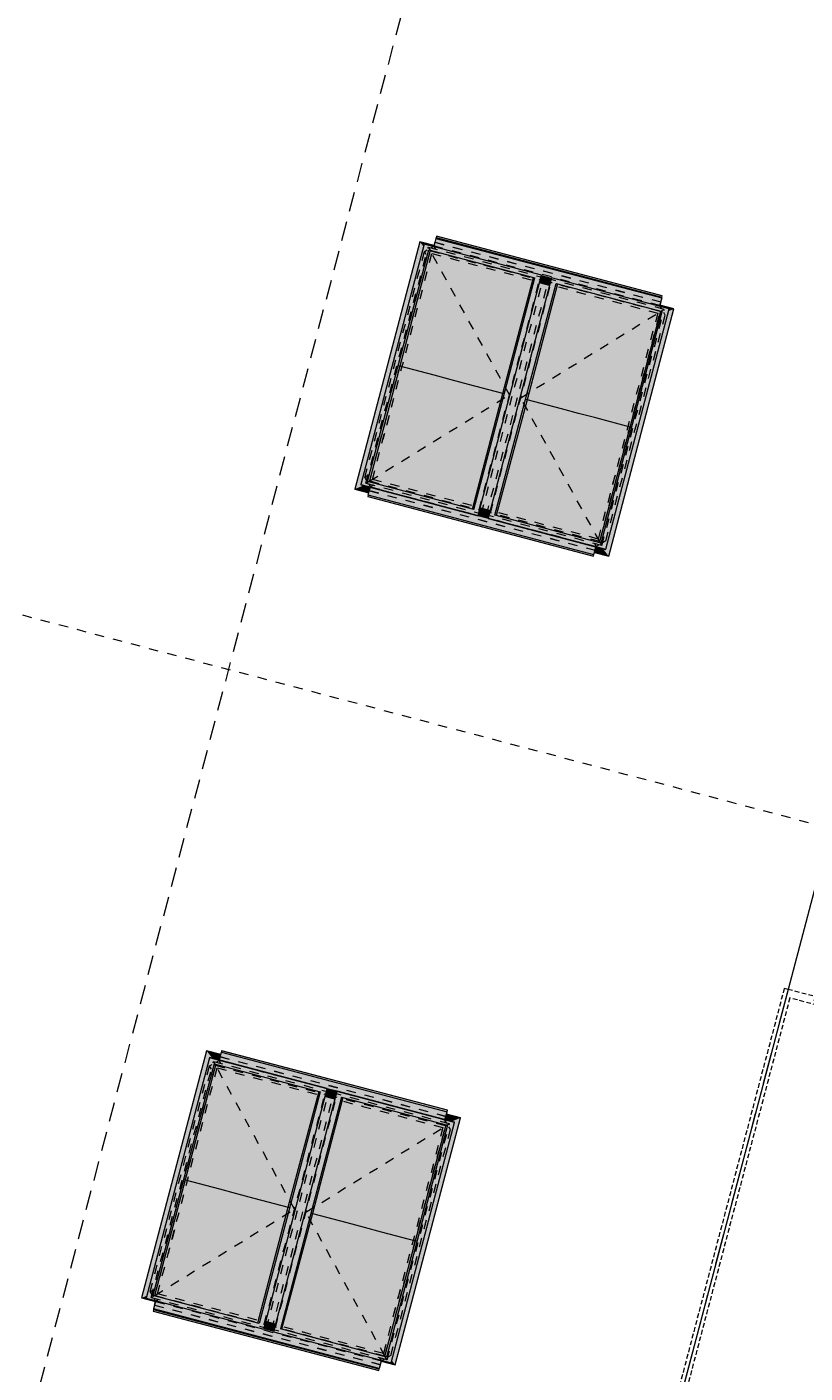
# Model space of a CAD drawing. Header units: millimetres. Extents: x -176817 to 18864955, y -12996033 to 201123.
# Tile 87 of 256: x 85692 to 95689, y 39686 to 56973. Entities that reach past the tile are written whole.
import ezdxf
from ezdxf.enums import TextEntityAlignment as Align

# ---------------------------------------------------------------- set-up
doc = ezdxf.new("R2010")
doc.units = ezdxf.units.MM
doc.header["$MEASUREMENT"] = 0
for name, pattern in [('HIDDEN3', [800, 400, -400]), ('Przerywana', [240, 120, -120]), ('Przerywana długa', [390, 250, -140]), ('Przerywana gęsta', [90, 60, -30])]:
    doc.linetypes.add(name, pattern=pattern)
for name, color, linetype in [('213-A Wymiarowanie wewnętrzne', 7, 'Continuous'), ('232-A Klapy oddymiające', 7, 'Continuous'), ('232-A Klapy oddymiające podkład', 7, 'Continuous'), ('321-Wyposażenie PPOŻ', 7, 'Continuous'), ('410-K Osie', 7, 'Continuous'), ('840-G Znaczniki przekroje', 7, 'Continuous'), ('842-G Opisy PW PZT', 7, 'Continuous')]:
    doc.layers.add(name, color=color, linetype=linetype)
doc.styles.add('STYL_AUTOMATYCZNY_4', font='arial.ttf')
doc.styles.add('STYL_AUTOMATYCZNY_8', font='ARIALN.TTF')
doc.linetypes.add('Zygzak', pattern='A,0,[4,TKI_PWY_A_AR_PAB_RZ_KN02_03_04_ Poziom +1 - fragment A1.Shx,S=1.119929,R=0,X=0,Y=-0.035278],-141.111112,0', length=141.111112)
doc.dimstyles.new('STYL_AUTOMATYCZNY__3', dxfattribs={"dimtxt": 64.999998, "dimasz": 47.5, "dimexe": 0.18, "dimexo": 0.0625, "dimgap": 0, "dimtad": 1, "dimdec": 1, "dimlfac": 0.1, "dimzin": 0, "dimdsep": 46, "dimtxsty": 'STYL_AUTOMATYCZNY_4', "dimblk": 'ARROWHEAD_11', "dimblk1": 'ARROWHEAD_11', "dimblk2": 'ARROWHEAD_11', "dimcen": 0.09, "dimclrd": 30, "dimclre": 30, "dimclrt": 30, "dimazin": 0, "dimtfac": 1, "dimtdec": 4, "dimtmove": 0, "dimatfit": 3, "dimfxl": 0, "dimtolj": 1, "dimtzin": 0, "dimarcsym": 0})

# ---------------------------------------------------------------- blocks, each defined once
blk = doc.blocks.new('Klapa mcr_PROLIGHT_DVP[252]_2', base_point=(89213, 41807))
at = {"layer": '232-A Klapy oddymiające', "linetype": 'Continuous', "lineweight": 0, "true_color": 0xffffff}
for points in [[(88075, 43728), (88000, 43824), (87163, 40650), (87481, 41622), (87599, 42069), (88040, 43737)], [(88000, 43824), (88179, 43768), (88182, 43776)], [(88163, 43705), (88179, 43768), (88000, 43824), (88075, 43728)], [(88000, 43824), (88182, 43776), (88182, 43776), (88000, 43824)], [(88039, 43734), (89548, 43336), (88040, 43737)], [(89548, 43336), (89549, 43339), (88040, 43737)], [(90871, 43100), (88190, 43807), (88163, 43705), (88505, 43615)], [(88190, 43807), (91094, 43060), (88194, 43825)], [(88190, 43807), (91089, 43042), (91094, 43060)], [(88194, 43825), (91094, 43061), (88195, 43826)], [(91094, 43060), (91094, 43061), (88194, 43825)], [(87224, 40648), (88096, 43659), (88039, 43734)], [(87311, 40684), (88096, 43659), (87224, 40648)], [(87725, 42167), (88117, 43654), (88115, 43655), (87985, 43238), (87704, 42172)], [(87725, 42167), (88165, 42050), (88128, 43651), (88117, 43654)], [(87985, 43238), (88115, 43655), (88096, 43659)], [(88096, 43659), (89461, 43299), (88039, 43734)], [(89461, 43299), (89548, 43336), (88039, 43734)], [(88165, 42050), (88776, 43480), (88128, 43651)], [(89676, 43306), (91062, 42940), (91089, 43042), (90871, 43100), (88505, 43615), (89549, 43339), (89549, 43338), (89676, 43305)], [(88781, 43479), (88776, 43480), (88165, 42050), (88386, 41991)], [(88386, 41991), (88607, 41933), (88786, 43478), (88781, 43479)], [(88607, 41933), (89048, 41817), (88797, 43475), (88786, 43478)], [(89048, 41817), (89445, 43304), (88797, 43475)], [(89548, 43336), (88676, 40324), (88734, 40250)], [(89548, 43336), (89461, 43299), (88676, 40324), (88786, 40704)], [(89733, 43228), (89675, 43302), (88861, 40216)], [(88948, 40253), (89733, 43228), (88861, 40216)], [(88972, 41153), (89440, 42410), (89651, 43210), (89524, 43244)], [(89461, 43299), (89445, 43304), (89048, 41817), (89190, 42274)], [(89361, 41735), (89749, 43223), (89748, 43224), (89640, 42874), (89340, 41740)], [(89802, 41618), (89760, 43221), (89749, 43223), (89361, 41735)], [(89651, 43212), (89651, 43212), (89524, 43246), (89524, 43246)], [(89651, 43212), (89524, 43246), (89524, 43244), (89651, 43210)], [(89651, 43212), (89524, 43246), (89524, 43246), (89651, 43212)], [(89651, 43212), (89524, 43246), (89524, 43246), (89651, 43212)], [(89651, 43212), (89652, 43213), (89525, 43246), (89524, 43246)], [(89652, 43213), (89655, 43226), (89578, 43247), (89528, 43260), (89525, 43246)], [(89655, 43227), (89664, 43259), (89536, 43290), (89528, 43260)], [(89672, 43289), (89545, 43322), (89536, 43290), (89664, 43259)], [(89672, 43291), (89675, 43304), (89548, 43337), (89545, 43326), (89555, 43321)], [(89555, 43321), (89545, 43326), (89545, 43324)], [(89672, 43290), (89672, 43291), (89545, 43324), (89545, 43323)], [(89672, 43289), (89672, 43290), (89545, 43323), (89545, 43322)], [(89548, 43337), (89675, 43304), (89676, 43305), (89549, 43338)], [(89655, 43226), (89655, 43227), (89578, 43247)], [(89748, 43224), (89737, 43227), (89733, 43228), (89640, 42874)], [(89675, 43302), (91184, 42904), (89676, 43306)], [(89733, 43228), (91097, 42868), (89675, 43302)], [(91184, 42904), (89675, 43302), (91097, 42868)], [(91184, 42904), (91185, 42907), (89676, 43306)], [(89802, 41618), (90408, 43050), (89760, 43221)], [(90023, 41560), (90413, 43048), (90408, 43050), (89802, 41618)], [(90023, 41560), (90243, 41501), (90418, 43047), (90413, 43048)], [(90243, 41501), (90684, 41386), (90429, 43044), (90418, 43047)], [(90370, 39818), (91184, 42904), (90312, 39892)], [(90312, 39892), (91184, 42904), (91097, 42868)], [(90378, 39849), (90425, 39790), (91262, 42963), (90944, 41992), (90752, 41265)], [(90684, 41386), (91077, 42873), (90429, 43044)], [(90827, 41842), (91097, 42868), (91077, 42873), (90684, 41386)], [(91262, 42963), (91150, 42917), (91185, 42907), (90944, 41992)], [(91150, 42917), (91262, 42963), (91081, 43011), (91062, 42940)], [(91262, 42964), (91081, 43011), (91081, 43011), (91262, 42963)], [(88887, 40316), (89440, 42410), (88972, 41153), (88760, 40349)], [(89068, 41812), (89190, 42274), (89048, 41817)], [(87311, 40684), (87332, 40679), (87725, 42167), (87583, 41714)], [(87980, 40508), (87725, 42167), (87332, 40679), (87362, 40671)], [(87725, 42167), (87704, 42172), (87583, 41714)], [(87980, 40508), (87991, 40505), (88165, 42050), (87725, 42167)], [(87996, 40504), (88386, 41991), (88165, 42050), (87991, 40505)], [(88001, 40502), (88607, 41933), (88386, 41991), (87996, 40504)], [(88649, 40331), (88607, 41933), (88001, 40502)], [(88660, 40329), (89048, 41817), (88607, 41933), (88649, 40331)], [(90705, 41380), (90827, 41842), (90684, 41386)], [(88769, 40678), (89068, 41812), (89048, 41817), (88660, 40329), (88661, 40328)], [(89361, 41735), (89219, 41278), (88948, 40253), (88964, 40248)], [(88983, 40243), (89612, 40077), (89361, 41735), (88964, 40248)], [(89361, 41735), (89340, 41740), (89219, 41278)], [(89623, 40075), (89802, 41618), (89361, 41735), (89612, 40077)], [(87339, 41083), (87481, 41622), (87163, 40650), (87233, 40679)], [(90023, 41560), (89802, 41618), (89623, 40075), (89628, 40073)], [(89633, 40072), (90243, 41501), (90023, 41560), (89628, 40073)], [(90281, 39901), (90243, 41501), (89633, 40072)], [(90292, 39898), (90684, 41386), (90243, 41501), (90281, 39901)], [(90425, 40318), (90705, 41380), (90684, 41386), (90292, 39898), (90293, 39898)], [(87344, 40603), (87348, 40616), (87224, 40648), (87233, 40679), (87163, 40650)], [(87224, 40648), (88734, 40250), (87311, 40684)], [(87311, 40684), (88734, 40250), (88676, 40324)], [(88676, 40324), (87311, 40684), (87311, 40684)], [(88676, 40324), (88660, 40329), (88649, 40331), (87991, 40505), (87980, 40508), (87323, 40681), (87362, 40671), (88676, 40324)], [(88769, 40678), (88661, 40328), (88676, 40324)], [(87312, 40482), (90212, 39717), (87317, 40500)], [(87317, 40500), (90216, 39734), (87319, 40509)], [(90216, 39734), (87317, 40500), (90212, 39717)], [(87319, 40509), (90219, 39744), (87811, 40494), (87348, 40616)], [(90216, 39734), (90219, 39744), (87319, 40509)], [(90247, 39851), (88861, 40216), (88862, 40223), (88735, 40256), (88734, 40250), (87811, 40494), (90219, 39744)], [(88866, 40235), (88874, 40265), (88747, 40301), (88739, 40268)], [(88874, 40265), (88882, 40297), (88755, 40331), (88747, 40301)], [(88882, 40297), (88886, 40310), (88759, 40344), (88755, 40331), (88839, 40308)], [(88882, 40297), (88882, 40297), (88755, 40331), (88755, 40331)], [(88882, 40297), (88755, 40331), (88755, 40331), (88882, 40297)], [(88839, 40308), (88755, 40331), (88755, 40331)], [(88886, 40312), (88887, 40316), (88760, 40349), (88759, 40346)], [(88886, 40312), (88759, 40346), (88759, 40344), (88886, 40310)], [(88759, 40344), (88886, 40310), (88886, 40310), (88759, 40344)], [(90312, 39893), (90425, 40318), (90293, 39898)], [(88862, 40223), (88863, 40224), (88736, 40257), (88735, 40256)], [(88863, 40224), (88866, 40235), (88739, 40268), (88736, 40257)], [(88861, 40216), (90370, 39818), (88948, 40253)], [(90370, 39818), (90312, 39892), (88948, 40253)], [(90301, 39896), (90262, 39906), (88948, 40253), (88948, 40253)], [(90312, 39893), (90292, 39898), (90281, 39901), (89623, 40075), (89612, 40077), (88952, 40252), (90312, 39892)], [(90244, 39837), (90425, 39790), (90246, 39845)], [(90425, 39790), (90378, 39849), (90370, 39818), (90247, 39851), (90246, 39845)]]:
    blk.add_hatch(color=7, dxfattribs=at).paths.add_polyline_path(points)
at = {"layer": '232-A Klapy oddymiające', "color": 7, "linetype": 'Continuous', "lineweight": 0}
for p, q in [((88000, 43824), (87163, 40650)), ((88000, 43824), (88182, 43776)), ((88000, 43824), (88000, 43824)), ((88182, 43776), (88000, 43824)), ((88040, 43737), (88039, 43734)), ((89549, 43339), (88040, 43737)), ((88163, 43705), (88190, 43807)), ((88194, 43825), (88190, 43807)), ((88190, 43807), (91089, 43042)), ((88195, 43826), (88194, 43825)), ((91094, 43060), (88194, 43825)), ((91094, 43061), (88195, 43826)), ((88039, 43734), (87224, 40648)), ((88096, 43659), (87311, 40684)), ((88117, 43654), (87725, 42167)), ((89548, 43336), (88039, 43734)), ((88096, 43659), (89461, 43299)), ((89461, 43299), (88676, 40324)), ((88734, 40250), (89548, 43336)), ((89675, 43302), (88861, 40216)), ((89733, 43228), (88948, 40253)), ((89048, 41817), (89445, 43304)), ((89749, 43223), (89361, 41735)), ((89524, 43246), (89651, 43212)), ((89651, 43212), (89524, 43246)), ((89524, 43244), (89651, 43210)), ((89525, 43246), (89652, 43213)), ((89528, 43260), (89655, 43227)), ((89672, 43289), (89545, 43322)), ((89548, 43336), (89549, 43339)), ((89675, 43304), (89548, 43337)), ((89676, 43306), (89675, 43302)), ((91184, 42904), (89675, 43302)), ((91185, 42907), (89676, 43306)), ((89733, 43228), (91097, 42868)), ((91089, 43042), (91094, 43060)), ((91094, 43060), (91094, 43061)), ((90370, 39818), (91184, 42904)), ((90425, 39790), (91262, 42963)), ((90684, 41386), (91077, 42873)), ((91062, 42940), (91089, 43042)), ((91081, 43011), (91262, 42963)), ((91262, 42964), (91081, 43011)), ((91184, 42904), (91185, 42907)), ((91262, 42963), (91262, 42964)), ((91097, 42868), (90312, 39892)), ((87725, 42167), (87332, 40679)), ((87704, 42172), (87725, 42167)), ((87725, 42167), (88165, 42050)), ((88165, 42050), (88386, 41991)), ((88386, 41991), (88607, 41933)), ((88607, 41933), (89048, 41817)), ((88660, 40329), (89048, 41817)), ((89361, 41735), (88964, 40248)), ((89048, 41817), (89068, 41812)), ((89340, 41740), (89361, 41735)), ((89361, 41735), (89802, 41618)), ((89802, 41618), (90023, 41560)), ((90023, 41560), (90243, 41501)), ((90243, 41501), (90684, 41386)), ((90292, 39898), (90684, 41386)), ((90684, 41386), (90705, 41380)), ((87163, 40650), (87344, 40603)), ((87224, 40648), (88734, 40250)), ((87980, 40508), (87311, 40684)), ((88676, 40324), (87311, 40684)), ((87317, 40500), (87312, 40482)), ((87312, 40482), (90212, 39717)), ((87319, 40509), (87317, 40500)), ((90216, 39734), (87317, 40500)), ((87348, 40616), (87319, 40509)), ((90219, 39744), (87319, 40509)), ((88676, 40324), (88660, 40329)), ((88755, 40331), (88882, 40297)), ((88886, 40312), (88759, 40346)), ((88759, 40344), (88886, 40310)), ((88760, 40349), (88887, 40316)), ((88736, 40257), (88863, 40224)), ((88739, 40268), (88866, 40235)), ((88861, 40216), (90370, 39818)), ((89612, 40077), (88948, 40253)), ((90312, 39892), (88948, 40253)), ((90247, 39851), (90219, 39744)), ((90244, 39837), (90425, 39790)), ((90312, 39893), (90292, 39898)), ((90212, 39717), (90216, 39734)), ((90216, 39734), (90219, 39744))]:
    blk.add_line(p, q, dxfattribs=at)
blk = doc.blocks.new('Klapa mcr_PROLIGHT_DVP[259]_2', base_point=(91954, 52194))
at = {"layer": '232-A Klapy oddymiające', "linetype": 'Continuous', "lineweight": 0, "true_color": 0xffffff}
for points in [[(90950, 54267), (93854, 53520), (90954, 54285)], [(90788, 54152), (90741, 54212), (89904, 51038), (90222, 52010), (90421, 52762)], [(89982, 51098), (90854, 54109), (90796, 54183)], [(90920, 54156), (90923, 54164), (90741, 54212)], [(90920, 54156), (90741, 54212), (90788, 54152), (90796, 54183), (90919, 54151)], [(90854, 54109), (92218, 53749), (90796, 54183)], [(92218, 53749), (92305, 53785), (90796, 54183)], [(93847, 53492), (90947, 54257), (90919, 54151), (91382, 54028)], [(90947, 54257), (93849, 53502), (90950, 54267)], [(93847, 53492), (93849, 53502), (90947, 54257)], [(90950, 54267), (93849, 53502), (93854, 53520)], [(90069, 51134), (90854, 54109), (89982, 51098)], [(90482, 52616), (90874, 54103), (90873, 54104), (90742, 53687), (90461, 52621)], [(90482, 52616), (90923, 52500), (90885, 54100), (90874, 54103)], [(90742, 53687), (90873, 54104), (90854, 54109)], [(91554, 53924), (92218, 53749), (90854, 54109), (90854, 54109), (90874, 54103), (90885, 54100), (91543, 53927)], [(92218, 53749), (92218, 53749), (90865, 54106), (90904, 54095)], [(90923, 52500), (91533, 53929), (90885, 54100)], [(92432, 53751), (93819, 53385), (93847, 53492), (91382, 54028), (92305, 53785), (92304, 53779), (92431, 53745)], [(91144, 52442), (91538, 53928), (91533, 53929), (90923, 52500)], [(91144, 52442), (91364, 52383), (91543, 53927), (91538, 53928)], [(91364, 52383), (91805, 52266), (91554, 53924), (91543, 53927)], [(91491, 50699), (92305, 53785), (91433, 50774)], [(92305, 53785), (92218, 53749), (91433, 50774)], [(92202, 53753), (92184, 53758), (91554, 53924), (91805, 52266)], [(92420, 53703), (92427, 53733), (92300, 53766), (92292, 53734)], [(92300, 53766), (92427, 53733), (92430, 53744), (92303, 53778)], [(92430, 53744), (92431, 53745), (92304, 53779), (92303, 53778)], [(92490, 53677), (92432, 53751), (91618, 50666)], [(91705, 50702), (92490, 53677), (91618, 50666)], [(92194, 52848), (92406, 53652), (92279, 53686), (91727, 51591)], [(91948, 52723), (92218, 53749), (92202, 53753), (91805, 52266)], [(92118, 52184), (92507, 53673), (92505, 53673), (92397, 53323), (92098, 52189)], [(92559, 52068), (92517, 53670), (92507, 53673), (92118, 52184)], [(92406, 53652), (92407, 53655), (92280, 53689), (92279, 53686)], [(92407, 53655), (92407, 53657), (92281, 53691), (92280, 53689)], [(92281, 53691), (92408, 53657), (92411, 53670), (92327, 53693), (92284, 53704)], [(92407, 53657), (92408, 53657), (92281, 53691), (92281, 53691)], [(92284, 53704), (92411, 53671), (92420, 53703), (92292, 53734)], [(92284, 53704), (92411, 53671), (92411, 53671), (92284, 53704)], [(92411, 53671), (92411, 53671), (92284, 53704), (92284, 53704)], [(92327, 53693), (92411, 53670), (92411, 53671)], [(92505, 53673), (92490, 53677), (92397, 53323)], [(92490, 53677), (93855, 53317), (92432, 53751)], [(93942, 53353), (92432, 53751), (93855, 53317)], [(93855, 53317), (92490, 53677), (93855, 53317)], [(93186, 53493), (93843, 53320), (93804, 53330), (92490, 53677), (92490, 53677), (92507, 53673), (92517, 53670), (93176, 53496)], [(93165, 53499), (92517, 53670), (92559, 52068)], [(92780, 52010), (93170, 53497), (93165, 53499), (92559, 52068)], [(93001, 51952), (93176, 53496), (93170, 53497), (92780, 52010)], [(93001, 51952), (93442, 51835), (93186, 53493), (93176, 53496)], [(93186, 53493), (93442, 51835), (93834, 53322), (93804, 53330)], [(93128, 50267), (93942, 53353), (93070, 50342)], [(93942, 53353), (93855, 53317), (93070, 50342)], [(93091, 50273), (93166, 50177), (94003, 53351), (93685, 52379), (93567, 51932), (93127, 50264)], [(93442, 51835), (93584, 52291), (93855, 53317), (93834, 53322)], [(94003, 53351), (93934, 53322), (93718, 52503), (93685, 52379)], [(94003, 53351), (93822, 53399), (93819, 53385), (93942, 53353), (93934, 53322)], [(92194, 52848), (91727, 51591), (91515, 50791), (91642, 50757)], [(90069, 51134), (90089, 51128), (90482, 52616), (90340, 52163)], [(90737, 50957), (90482, 52616), (90089, 51128)], [(90340, 52163), (90482, 52616), (90461, 52621)], [(90748, 50954), (90923, 52500), (90482, 52616), (90737, 50957)], [(91826, 52261), (91948, 52723), (91805, 52266)], [(90753, 50953), (91144, 52442), (90923, 52500), (90748, 50954)], [(90758, 50952), (91364, 52383), (91144, 52442), (90753, 50953)], [(91406, 50781), (91364, 52383), (90758, 50952)], [(91417, 50778), (91805, 52266), (91364, 52383), (91406, 50781)], [(91418, 50777), (91527, 51127), (91826, 52261), (91805, 52266), (91417, 50778)], [(93462, 51829), (93584, 52291), (93442, 51835)], [(91722, 50697), (92118, 52184), (91976, 51727), (91705, 50702)], [(92370, 50526), (92118, 52184), (91722, 50697)], [(92118, 52184), (92098, 52189), (91976, 51727)], [(92380, 50524), (92559, 52068), (92118, 52184), (92370, 50526)], [(92385, 50522), (92780, 52010), (92559, 52068), (92380, 50524)], [(89904, 51038), (90017, 51084), (89981, 51094), (89982, 51098), (90138, 51692), (90222, 52010)], [(92391, 50521), (93001, 51952), (92780, 52010), (92385, 50522)], [(92391, 50521), (93039, 50350), (93001, 51952)], [(93039, 50350), (93049, 50347), (93442, 51835), (93001, 51952)], [(93182, 50767), (93462, 51829), (93442, 51835), (93049, 50347), (93051, 50347)], [(90085, 50990), (90104, 51061), (90017, 51084), (89904, 51038)], [(90085, 50990), (90085, 50990), (89904, 51038), (89904, 51038)], [(89981, 51094), (91490, 50696), (89982, 51098)], [(91491, 50699), (90069, 51134), (89982, 51098)], [(91490, 50696), (91491, 50699), (89982, 51098)], [(91491, 50699), (91433, 50774), (90069, 51134)], [(92758, 50252), (90446, 50971), (90104, 51061), (90077, 50959)], [(91527, 51127), (91418, 50777), (91433, 50774)], [(90072, 50941), (92972, 50176), (90077, 50959)], [(90072, 50941), (92972, 50175), (90072, 50941)], [(90072, 50941), (92972, 50175), (92972, 50176)], [(92976, 50194), (90077, 50959), (92972, 50176)], [(92976, 50194), (93003, 50296), (91617, 50662), (91617, 50663), (91490, 50696), (91490, 50696), (90446, 50971), (92758, 50252)], [(91618, 50664), (91491, 50698), (91490, 50696), (91617, 50663)], [(91618, 50664), (91621, 50677), (91504, 50708), (91494, 50709), (91491, 50698)], [(91621, 50678), (91494, 50712), (91494, 50711), (91621, 50677)], [(91621, 50678), (91622, 50679), (91495, 50712), (91494, 50712)], [(91504, 50708), (91494, 50711), (91494, 50709)], [(91622, 50679), (91629, 50709), (91503, 50745), (91495, 50712)], [(91629, 50709), (91638, 50741), (91511, 50774), (91503, 50745)], [(91638, 50741), (91642, 50755), (91515, 50788), (91511, 50775), (91588, 50754)], [(91588, 50754), (91511, 50775), (91511, 50774)], [(91515, 50789), (91642, 50756), (91642, 50757), (91515, 50791)], [(91642, 50755), (91642, 50756), (91515, 50789), (91515, 50789)], [(91515, 50789), (91642, 50755), (91642, 50755), (91515, 50789)], [(91642, 50755), (91642, 50755), (91515, 50789), (91515, 50789)], [(91642, 50755), (91642, 50755), (91515, 50789), (91515, 50788)], [(91617, 50662), (93127, 50264), (91618, 50666)], [(91618, 50666), (93128, 50267), (91705, 50702)], [(93127, 50264), (93128, 50267), (91618, 50666)], [(91705, 50702), (93128, 50267), (93070, 50342)], [(93070, 50342), (93182, 50767), (93051, 50347)], [(92985, 50225), (93166, 50177), (92987, 50233)], [(93166, 50177), (92985, 50225), (92985, 50225), (93166, 50177)], [(93166, 50177), (93091, 50273), (93003, 50296), (92987, 50233)]]:
    blk.add_hatch(color=7, dxfattribs=at).paths.add_polyline_path(points)
at = {"layer": '232-A Klapy oddymiające', "color": 7, "linetype": 'Continuous', "lineweight": 0}
for p, q in [((90954, 54285), (90950, 54267)), ((93854, 53520), (90954, 54285)), ((90741, 54212), (89904, 51038)), ((90796, 54183), (89982, 51098)), ((90923, 54164), (90741, 54212)), ((92305, 53785), (90796, 54183)), ((90947, 54257), (90919, 54151)), ((90950, 54267), (90947, 54257)), ((90947, 54257), (93847, 53492)), ((90950, 54267), (93849, 53502)), ((90069, 51134), (90854, 54109)), ((90874, 54103), (90482, 52616)), ((90854, 54109), (90874, 54103)), ((90854, 54109), (92218, 53749)), ((91491, 50699), (92305, 53785)), ((91554, 53924), (92218, 53749)), ((92427, 53733), (92300, 53766)), ((92430, 53744), (92303, 53778)), ((91433, 50774), (92218, 53749)), ((92432, 53751), (91618, 50666)), ((91705, 50702), (92490, 53677)), ((91805, 52266), (92202, 53753)), ((92507, 53673), (92118, 52184)), ((92406, 53652), (92279, 53686)), ((92280, 53689), (92407, 53655)), ((92408, 53657), (92281, 53691)), ((92411, 53671), (92284, 53704)), ((93942, 53353), (92432, 53751)), ((92490, 53677), (92507, 53673)), ((92490, 53677), (93855, 53317)), ((93186, 53493), (93855, 53317)), ((93847, 53492), (93819, 53385)), ((93847, 53492), (93849, 53502)), ((93849, 53502), (93854, 53520)), ((93070, 50342), (93855, 53317)), ((93128, 50267), (93942, 53353)), ((93166, 50177), (94003, 53351)), ((93442, 51835), (93834, 53322)), ((94003, 53351), (93822, 53399)), ((90482, 52616), (90089, 51128)), ((90482, 52616), (90461, 52621)), ((90923, 52500), (90482, 52616)), ((91144, 52442), (90923, 52500)), ((91364, 52383), (91144, 52442)), ((91805, 52266), (91364, 52383)), ((91417, 50778), (91805, 52266)), ((91826, 52261), (91805, 52266)), ((92118, 52184), (91722, 50697)), ((92118, 52184), (92098, 52189)), ((92559, 52068), (92118, 52184)), ((92780, 52010), (92559, 52068)), ((93001, 51952), (92780, 52010)), ((93442, 51835), (93001, 51952)), ((93049, 50347), (93442, 51835)), ((93462, 51829), (93442, 51835)), ((90085, 50990), (89904, 51038)), ((89904, 51038), (90085, 50990)), ((89904, 51038), (89904, 51038)), ((89982, 51098), (89981, 51094)), ((89981, 51094), (91490, 50696)), ((89982, 51098), (91491, 50699)), ((91433, 50774), (90069, 51134)), ((90077, 50959), (90104, 51061)), ((90077, 50959), (90072, 50941)), ((90072, 50941), (90072, 50941)), ((90072, 50941), (92972, 50175)), ((90072, 50941), (92972, 50176)), ((92976, 50194), (90077, 50959)), ((91490, 50696), (91491, 50699)), ((91491, 50698), (91618, 50664)), ((91495, 50712), (91622, 50679)), ((91638, 50741), (91511, 50774)), ((91642, 50757), (91515, 50791)), ((91642, 50755), (91515, 50789)), ((91515, 50789), (91642, 50755)), ((91642, 50755), (91515, 50788)), ((91618, 50666), (91617, 50662)), ((91617, 50662), (93127, 50264)), ((91618, 50666), (93128, 50267)), ((93070, 50342), (91705, 50702)), ((92972, 50176), (92976, 50194)), ((92972, 50175), (92972, 50176)), ((92976, 50194), (93003, 50296)), ((93166, 50177), (92985, 50225)), ((92985, 50225), (93166, 50177)), ((93127, 50264), (93128, 50267)), ((93166, 50177), (93166, 50177))]:
    blk.add_line(p, q, dxfattribs=at)
blk = doc.blocks.new('Belka_230_2', base_point=(96961, 44168))
at = {"layer": '321-Wyposażenie PPOŻ', "color": 1, "linetype": 'HIDDEN3', "lineweight": 0}
blk.add_line((96961, 44168), (95458, 44565), dxfattribs=at)
at = {"layer": '321-Wyposażenie PPOŻ', "color": 1, "linetype": 'Przerywana gęsta', "lineweight": 0, "flags": 128}
for points in [[(96921, 44230), (95470, 44613)], [(96895, 44133), (95493, 44503)], [(96921, 44230), (96895, 44133)], [(96992, 44108), (96993, 44113)], [(96997, 44107), (96992, 44108)]]:
    blk.add_lwpolyline(points, dxfattribs=at)
blk = doc.blocks.new('Belka_234_2', base_point=(95458, 44564))
at = {"layer": '321-Wyposażenie PPOŻ', "color": 1, "linetype": 'HIDDEN3', "lineweight": 0}
blk.add_line((95458, 44564), (90196, 24623), dxfattribs=at)
at = {"layer": '321-Wyposażenie PPOŻ', "color": 1, "linetype": 'Przerywana gęsta', "lineweight": 0, "flags": 128}
for points in [[(95422, 44626), (90135, 24587)], [(95470, 44613), (95422, 44626)], [(95493, 44503), (90257, 24658)]]:
    blk.add_lwpolyline(points, dxfattribs=at)
blk = doc.blocks.new('*D3220')
at = {"layer": '213-A Wymiarowanie wewnętrzne', "linetype": 'Continuous', "lineweight": 200}
for points in [[(122642, 57904), (122643, 57899), (122646, 57895), (122650, 57892), (122654, 57891), (122659, 57892), (122663, 57895), (122666, 57899), (122667, 57904), (122666, 57909), (122663, 57913), (122659, 57915), (122654, 57916), (122650, 57915), (122646, 57913), (122643, 57909)], [(113125, 21838), (113126, 21833), (113129, 21829), (113133, 21827), (113138, 21826), (113142, 21827), (113146, 21829), (113149, 21833), (113150, 21838), (113149, 21843), (113146, 21847), (113142, 21850), (113138, 21851), (113133, 21850), (113129, 21847), (113126, 21843)]]:
    blk.add_hatch(color=30, dxfattribs=at).paths.add_polyline_path(points)
at = {"layer": '213-A Wymiarowanie wewnętrzne', "color": 30, "linetype": 'Continuous', "lineweight": 0}
for p, q in [((122609, 57916), (122642, 57907)), ((122651, 57892), (113141, 21850)), ((122666, 57901), (122700, 57892))]:
    blk.add_line(p, q, dxfattribs=at)
blk.add_circle((122654, 57904), 12.5, dxfattribs=at)
at = {"layer": '213-A Wymiarowanie wewnętrzne', "color": 30, "lineweight": 200, "insert": (117855, 39766), "char_height": 65, "attachment_point": 7, "rotation": 75.218, "style": 'STYL_AUTOMATYCZNY_4'}
blk.add_mtext('\\A1;{\\pql;\\fArial|b0|i0|c238|p0;\\W1.000000;3\xa0730}', dxfattribs=at)
blk = doc.blocks.new('ARROWHEAD_11')
at = {"color": 0, "linetype": 'Continuous', "lineweight": 0}
blk.add_line((0, 0), (-1, 0), dxfattribs=at)
at = {"color": 0, "linetype": 'Continuous', "lineweight": 0, "const_width": 0.25, "flags": 128}
blk.add_lwpolyline([(-0.125, 0, 1), (0.125, 0, 1)], format="xyb", close=True, dxfattribs=at)
blk = doc.blocks.new('*D3225')
at = {"layer": '213-A Wymiarowanie wewnętrzne', "linetype": 'Continuous', "lineweight": 200}
for points in [[(157940, 66326), (157941, 66322), (157944, 66318), (157948, 66315), (157953, 66314), (157957, 66315), (157961, 66318), (157964, 66322), (157965, 66326), (157964, 66331), (157961, 66335), (157957, 66338), (157953, 66339), (157948, 66338), (157944, 66335), (157941, 66331)], [(153743, 50421), (153744, 50416), (153747, 50412), (153751, 50409), (153756, 50408), (153760, 50409), (153764, 50412), (153767, 50416), (153768, 50421), (153767, 50426), (153764, 50430), (153760, 50432), (153756, 50433), (153751, 50432), (153747, 50430), (153744, 50426)]]:
    blk.add_hatch(color=30, dxfattribs=at).paths.add_polyline_path(points)
at = {"layer": '213-A Wymiarowanie wewnętrzne', "color": 30, "linetype": 'Continuous', "lineweight": 0}
for p, q in [((157949, 66314), (153759, 50433)), ((153710, 50433), (153743, 50424)), ((153768, 50418), (153801, 50409))]:
    blk.add_line(p, q, dxfattribs=at)
blk.add_circle((153756, 50421), 12.5, dxfattribs=at)
at = {"layer": '213-A Wymiarowanie wewnętrzne', "color": 30, "lineweight": 200, "insert": (155813, 58269), "char_height": 65, "attachment_point": 7, "rotation": 75.218, "style": 'STYL_AUTOMATYCZNY_4'}
blk.add_mtext('\\A1;{\\pql;\\fArial|b0|i0|c238|p0;\\W1.000000;1\xa0645}', dxfattribs=at)
blk = doc.blocks.new('*D3226')
at = {"layer": '213-A Wymiarowanie wewnętrzne', "linetype": 'Continuous', "lineweight": 200}
for points in [[(153743, 50421), (153744, 50416), (153747, 50412), (153751, 50409), (153756, 50408), (153760, 50409), (153764, 50412), (153767, 50416), (153768, 50421), (153767, 50426), (153764, 50430), (153760, 50432), (153756, 50433), (153751, 50432), (153747, 50430), (153744, 50426)], [(153564, 49744), (153565, 49739), (153568, 49735), (153572, 49733), (153577, 49732), (153582, 49733), (153586, 49735), (153589, 49739), (153589, 49744), (153589, 49749), (153586, 49753), (153582, 49756), (153577, 49757), (153572, 49756), (153568, 49753), (153565, 49749)]]:
    blk.add_hatch(color=30, dxfattribs=at).paths.add_polyline_path(points)
at = {"layer": '213-A Wymiarowanie wewnętrzne', "color": 30, "linetype": 'Continuous', "lineweight": 0}
for p, q in [((153752, 50409), (153580, 49756)), ((153768, 50418), (153801, 50409))]:
    blk.add_line(p, q, dxfattribs=at)
at = {"layer": '213-A Wymiarowanie wewnętrzne', "color": 30, "lineweight": 200, "insert": (153641, 50038), "char_height": 65, "attachment_point": 7, "rotation": 75.218, "style": 'STYL_AUTOMATYCZNY_4'}
blk.add_mtext('\\A1;{\\pql;\\fArial|b0|i0|c238|p0;\\W1.000000;70}', dxfattribs=at)
blk = doc.blocks.new('*D3227')
at = {"layer": '213-A Wymiarowanie wewnętrzne', "linetype": 'Continuous', "lineweight": 200}
for points in [[(153564, 49744), (153565, 49739), (153568, 49735), (153572, 49733), (153577, 49732), (153582, 49733), (153586, 49735), (153589, 49739), (153589, 49744), (153589, 49749), (153586, 49753), (153582, 49756), (153577, 49757), (153572, 49756), (153568, 49753), (153565, 49749)], [(144048, 13679), (144049, 13674), (144051, 13670), (144055, 13667), (144060, 13666), (144065, 13667), (144069, 13670), (144072, 13674), (144073, 13679), (144072, 13683), (144069, 13687), (144065, 13690), (144060, 13691), (144055, 13690), (144051, 13687), (144049, 13683)]]:
    blk.add_hatch(color=30, dxfattribs=at).paths.add_polyline_path(points)
at = {"layer": '213-A Wymiarowanie wewnętrzne', "color": 30, "linetype": 'Continuous', "lineweight": 0}
for p, q in [((153574, 49732), (144063, 13691)), ((153532, 49756), (153565, 49747)), ((153589, 49741), (153622, 49732))]:
    blk.add_line(p, q, dxfattribs=at)
blk.add_circle((153577, 49744), 12.5, dxfattribs=at)
at = {"layer": '213-A Wymiarowanie wewnętrzne', "color": 30, "lineweight": 200, "insert": (148778, 31607), "char_height": 65, "attachment_point": 7, "rotation": 75.218, "style": 'STYL_AUTOMATYCZNY_4'}
blk.add_mtext('\\A1;{\\pql;\\fArial|b0|i0|c238|p0;\\W1.000000;3\xa0730}', dxfattribs=at)
blk = doc.blocks.new('*D3232')
at = {"layer": '213-A Wymiarowanie wewnętrzne', "linetype": 'Continuous', "lineweight": 200}
for points in [[(171950, 62630), (171951, 62625), (171954, 62621), (171958, 62618), (171963, 62617), (171968, 62618), (171972, 62621), (171974, 62625), (171975, 62630), (171974, 62634), (171972, 62638), (171968, 62641), (171963, 62642), (171958, 62641), (171954, 62638), (171951, 62634)], [(167753, 46724), (167754, 46719), (167757, 46715), (167761, 46712), (167766, 46711), (167771, 46712), (167775, 46715), (167777, 46719), (167778, 46724), (167777, 46729), (167775, 46733), (167771, 46735), (167766, 46736), (167761, 46735), (167757, 46733), (167754, 46729)]]:
    blk.add_hatch(color=30, dxfattribs=at).paths.add_polyline_path(points)
at = {"layer": '213-A Wymiarowanie wewnętrzne', "color": 30, "linetype": 'Continuous', "lineweight": 0}
blk.add_line((171960, 62617), (167769, 46736), dxfattribs=at)
at = {"layer": '213-A Wymiarowanie wewnętrzne', "color": 30, "lineweight": 200, "insert": (169823, 54572), "char_height": 65, "attachment_point": 7, "rotation": 75.218, "style": 'STYL_AUTOMATYCZNY_4'}
blk.add_mtext('\\A1;{\\pql;\\fArial|b0|i0|c238|p0;\\W1.000000;1\xa0645}', dxfattribs=at)
blk = doc.blocks.new('*D3233')
at = {"layer": '213-A Wymiarowanie wewnętrzne', "linetype": 'Continuous', "lineweight": 200}
for points in [[(167753, 46724), (167754, 46719), (167757, 46715), (167761, 46712), (167766, 46711), (167771, 46712), (167775, 46715), (167777, 46719), (167778, 46724), (167777, 46729), (167775, 46733), (167771, 46735), (167766, 46736), (167761, 46735), (167757, 46733), (167754, 46729)], [(167575, 46047), (167576, 46042), (167578, 46038), (167582, 46036), (167587, 46035), (167592, 46036), (167596, 46038), (167599, 46042), (167600, 46047), (167599, 46052), (167596, 46056), (167592, 46059), (167587, 46060), (167582, 46059), (167578, 46056), (167576, 46052)]]:
    blk.add_hatch(color=30, dxfattribs=at).paths.add_polyline_path(points)
at = {"layer": '213-A Wymiarowanie wewnętrzne', "color": 30, "linetype": 'Continuous', "lineweight": 0}
for p, q in [((167763, 46712), (167590, 46059)), ((167721, 46736), (167754, 46727)), ((167778, 46721), (167811, 46712)), ((167542, 46059), (167575, 46050)), ((167599, 46044), (167633, 46035))]:
    blk.add_line(p, q, dxfattribs=at)
for centre in [(167766, 46724), (167587, 46047)]:
    blk.add_circle(centre, 12.5, dxfattribs=at)
at = {"layer": '213-A Wymiarowanie wewnętrzne', "color": 30, "lineweight": 200, "insert": (167651, 46341), "char_height": 65, "attachment_point": 7, "rotation": 75.218, "style": 'STYL_AUTOMATYCZNY_4'}
blk.add_mtext('\\A1;{\\pql;\\fArial|b0|i0|c238|p0;\\W1.000000;70}', dxfattribs=at)
blk = doc.blocks.new('*D3234')
at = {"layer": '213-A Wymiarowanie wewnętrzne', "linetype": 'Continuous', "lineweight": 200}
for points in [[(167575, 46047), (167576, 46042), (167578, 46038), (167582, 46036), (167587, 46035), (167592, 46036), (167596, 46038), (167599, 46042), (167600, 46047), (167599, 46052), (167596, 46056), (167592, 46059), (167587, 46060), (167582, 46059), (167578, 46056), (167576, 46052)], [(158058, 9982), (158059, 9977), (158062, 9973), (158066, 9970), (158070, 9969), (158075, 9970), (158079, 9973), (158082, 9977), (158083, 9982), (158082, 9986), (158079, 9990), (158075, 9993), (158070, 9994), (158066, 9993), (158062, 9990), (158059, 9986)]]:
    blk.add_hatch(color=30, dxfattribs=at).paths.add_polyline_path(points)
at = {"layer": '213-A Wymiarowanie wewnętrzne', "color": 30, "linetype": 'Continuous', "lineweight": 0}
blk.add_line((167584, 46035), (158074, 9994), dxfattribs=at)
at = {"layer": '213-A Wymiarowanie wewnętrzne', "color": 30, "lineweight": 200, "insert": (162788, 27910), "char_height": 65, "attachment_point": 7, "rotation": 75.218, "style": 'STYL_AUTOMATYCZNY_4'}
blk.add_mtext('\\A1;{\\pql;\\fArial|b0|i0|c238|p0;\\W1.000000;3\xa0730}', dxfattribs=at)
blk = doc.blocks.new('Standardowy znacznik osi[628]_2', base_point=(99519, 91309))
at = {"layer": '410-K Osie', "color": 5, "linetype": 'Przerywana długa', "lineweight": 0}
blk.add_line((98753, 88408), (77729, 8732), dxfattribs=at)
at = {"layer": '410-K Osie', "color": 7, "lineweight": 0, "style": 'STYL_AUTOMATYCZNY_8'}
for tag, p in [('AC_MarkerText_1_0', (99572, 91477)), ('AC_MarkerText_1_1', (76952, 5757))]:
    blk.add_attdef(tag, text='', height=100, rotation=345.218, dxfattribs=at).set_placement(p, align=Align.TOP_CENTER)
blk = doc.blocks.new('Płaszczyzna odcinająca_5_2', base_point=(264047, 2340))
at = {"layer": '840-G Znaczniki przekroje', "color": 161, "linetype": 'Przerywana', "lineweight": 0, "true_color": 0x40a5ff}
blk.add_line((263975, 2359), (24008, 65680), dxfattribs=at)

msp = doc.modelspace()

# ---------------------------------------------------------------- linework, layer by layer
at = {"layer": '232-A Klapy oddymiające podkład', "color": 7, "linetype": 'Przerywana', "lineweight": 0}
for p, q in [((90046.89, 51114.01), (90846.99, 54146.14)), ((90846.99, 54146.14), (92329.17, 53755.03)), ((90846.99, 54146.14), (90875.46, 54097.26)), ((90881.7, 54136.98), (90920.86, 54159.79)), ((90933.62, 54208.13), (90920.86, 54159.79)), ((93821.57, 53394.36), (90920.86, 54159.79)), ((90943.67, 54120.63), (90920.86, 54159.79)), ((90933.3, 54206.92), (93834, 53441.5)), ((90933.62, 54208.13), (93834.31, 53442.71)), ((90033.23, 51187.9), (90798.66, 54088.61)), ((90095.77, 51142.48), (90875.46, 54097.26)), ((90798.66, 54088.61), (90832.82, 54108.51)), ((90821.47, 54049.44), (90798.66, 54088.61)), ((90875.46, 54097.26), (92280.28, 53726.56)), ((91500.59, 50771.78), (92280.28, 53726.56)), ((91529.06, 50722.9), (92329.17, 53755.03)), ((91596.81, 50705.02), (92396.92, 53737.15)), ((91645.7, 50733.5), (92425.39, 53688.27)), ((92280.28, 53726.56), (92329.17, 53755.03)), ((92392.65, 53721), (92324.9, 53738.88)), ((92392.97, 53722.21), (92325.22, 53740.09)), ((93879.09, 53346.05), (92396.92, 53737.15)), ((92425.39, 53688.27), (92396.92, 53737.15)), ((93830.21, 53317.58), (92425.39, 53688.27)), ((92856.12, 53649.12), (92856.17, 53649.11)), ((92773.15, 53567.59), (92755.18, 53572.33)), ((92773.15, 53567.59), (92773.2, 53567.58)), ((93834.31, 53442.71), (93821.57, 53394.36)), ((93050.52, 50362.8), (93830.21, 53317.58)), ((93078.99, 50313.92), (93879.09, 53346.05)), ((93127.32, 50371.45), (93892.75, 53272.16)), ((93844.38, 53355.21), (93821.57, 53394.36)), ((93879.09, 53346.05), (93830.21, 53317.58)), ((93892.75, 53272.16), (93872.85, 53306.32)), ((90346.49, 51983.09), (90265.55, 51676.36)), ((90346.49, 51983.09), (90346.54, 51983.08)), ((90190.13, 51782.48), (90190.18, 51782.47)), ((90072.41, 51210.72), (90033.23, 51187.9)), ((90033.23, 51187.9), (90056.05, 51148.72)), ((93247.2, 51217.67), (93166.26, 50910.93)), ((93247.2, 51217.67), (93247.25, 51217.66)), ((90046.89, 51114.01), (90095.77, 51142.48)), ((90046.89, 51114.01), (91529.06, 50722.9)), ((90081.6, 51104.85), (90104.41, 51065.69)), ((90091.65, 51017.35), (90104.41, 51065.69)), ((90091.65, 51017.35), (92992.35, 50251.93)), ((90091.97, 51018.56), (92992.67, 50253.14)), ((90095.77, 51142.48), (91500.59, 50771.78)), ((90143.56, 51088.5), (90104.41, 51065.69)), ((90104.41, 51065.69), (93005.12, 50300.27)), ((93166.77, 50912.87), (93166.82, 50912.85)), ((93284.22, 50966.03), (93284.27, 50966.01)), ((91500.59, 50771.78), (91529.06, 50722.9)), ((91600.76, 50719.97), (91533.01, 50737.85)), ((91601.08, 50721.18), (91533.33, 50739.06)), ((91645.7, 50733.5), (91596.81, 50705.02)), ((93078.99, 50313.92), (91596.81, 50705.02)), ((93050.52, 50362.8), (91645.7, 50733.5)), ((92007.73, 50666.88), (91989.76, 50671.62)), ((91991.69, 50671.11), (91991.74, 50671.1)), ((92007.73, 50666.88), (92007.78, 50666.87)), ((93217.18, 50711.98), (93217.23, 50711.97)), ((92039.67, 50555.03), (92039.71, 50555.02)), ((92982.31, 50339.43), (93005.12, 50300.27)), ((93044.28, 50323.08), (93005.12, 50300.27)), ((93078.99, 50313.92), (93050.52, 50362.8)), ((93127.32, 50371.45), (93088.15, 50348.63)), ((92992.35, 50251.93), (93005.12, 50300.27)), ((88173.8, 43749.3), (88161.04, 43700.96)), ((88173.48, 43748.09), (91074.17, 42982.67)), ((88173.8, 43749.3), (91074.49, 42983.88)), ((87273.41, 40729.07), (88038.84, 43629.78)), ((87287.07, 40655.18), (88087.17, 43687.31)), ((87335.95, 40683.65), (88115.64, 43638.43)), ((88038.84, 43629.78), (88073, 43649.68)), ((88061.65, 43590.6), (88038.84, 43629.78)), ((88087.17, 43687.31), (89569.35, 43296.2)), ((88087.17, 43687.31), (88115.64, 43638.43)), ((88115.64, 43638.43), (89520.46, 43267.73)), ((88121.88, 43678.15), (88161.04, 43700.96)), ((91061.75, 42935.53), (88161.04, 43700.96)), ((88183.85, 43661.8), (88161.04, 43700.96)), ((88740.77, 40312.95), (89520.46, 43267.73)), ((88769.24, 40264.07), (89569.35, 43296.2)), ((88836.99, 40246.19), (89637.1, 43278.32)), ((88885.88, 40274.66), (89665.57, 43229.44)), ((89520.46, 43267.73), (89569.35, 43296.2)), ((89632.83, 43262.17), (89565.08, 43280.05)), ((89633.15, 43263.38), (89565.4, 43281.25)), ((91119.27, 42887.21), (89637.1, 43278.32)), ((89665.57, 43229.44), (89637.1, 43278.32)), ((91070.39, 42858.74), (89665.57, 43229.44)), ((90013.33, 43108.76), (89995.36, 43113.5)), ((90013.33, 43108.76), (90013.38, 43108.75)), ((90096.3, 43190.29), (90096.35, 43190.28)), ((90319.17, 39855.09), (91119.27, 42887.21)), ((91074.49, 42983.88), (91061.75, 42935.53)), ((91084.56, 42896.37), (91061.75, 42935.53)), ((91119.27, 42887.21), (91070.39, 42858.74)), ((90290.7, 39903.97), (91070.39, 42858.74)), ((90367.5, 39912.62), (91132.93, 42813.33)), ((91132.93, 42813.33), (91113.03, 42847.49)), ((87586.67, 41524.26), (87505.73, 41217.53)), ((87586.67, 41524.26), (87586.71, 41524.25)), ((87430.31, 41323.65), (87430.35, 41323.64)), ((87312.59, 40751.88), (87273.41, 40729.07)), ((87273.41, 40729.07), (87296.23, 40689.89)), ((87287.07, 40655.18), (87335.95, 40683.65)), ((87287.07, 40655.18), (88769.24, 40264.07)), ((87321.78, 40646.02), (87344.59, 40606.86)), ((87335.95, 40683.65), (88740.77, 40312.95)), ((87383.74, 40629.67), (87344.59, 40606.86)), ((90487.38, 40758.84), (90406.44, 40452.1)), ((90487.38, 40758.84), (90487.43, 40758.83)), ((87331.83, 40558.52), (87344.59, 40606.86)), ((87331.83, 40558.52), (90232.53, 39793.1)), ((87332.15, 40559.73), (90232.85, 39794.31)), ((87344.59, 40606.86), (90245.3, 39841.44)), ((90406.95, 40454.04), (90407, 40454.02)), ((90524.4, 40507.2), (90524.45, 40507.18)), ((88740.77, 40312.95), (88769.24, 40264.07)), ((88841.26, 40262.35), (88773.51, 40280.23)), ((88840.94, 40261.14), (88773.19, 40279.02)), ((88885.88, 40274.66), (88836.99, 40246.19)), ((90319.17, 39855.09), (88836.99, 40246.19)), ((90290.7, 39903.97), (88885.88, 40274.66)), ((89247.91, 40208.05), (89229.94, 40212.79)), ((89231.87, 40212.28), (89231.92, 40212.27)), ((89247.91, 40208.05), (89247.95, 40208.04)), ((90457.36, 40253.15), (90457.41, 40253.14)), ((89279.85, 40096.2), (89279.89, 40096.19)), ((90222.49, 39880.6), (90245.3, 39841.44)), ((90232.53, 39793.1), (90245.3, 39841.44)), ((90284.46, 39864.25), (90245.3, 39841.44)), ((90319.17, 39855.09), (90290.7, 39903.97)), ((90367.5, 39912.62), (90328.33, 39889.8))]:
    msp.add_line(p, q, dxfattribs=at)
for points in [[(90095.77, 51142.48), (91890.44, 52249.17), (90875.46, 54097.26)], [(93050.52, 50362.8), (92035.54, 52210.88), (93830.21, 53317.58)], [(87335.95, 40683.65), (89130.62, 41790.34), (88115.64, 43638.43)], [(90290.7, 39903.97), (89275.72, 41752.05), (91070.39, 42858.74)]]:
    msp.add_lwpolyline(points, dxfattribs=at)
for points in [[(90895.35, 54063.1), (93796.06, 53297.67), (93030.63, 50396.96), (90129.92, 51162.38)], [(88135.53, 43604.27), (91036.24, 42838.84), (90270.81, 39938.13), (87370.1, 40703.55)]]:
    msp.add_lwpolyline(points, close=True, dxfattribs=at)
at = {"layer": '842-G Opisy PW PZT', "color": 150, "linetype": 'Zygzak', "lineweight": 13}
msp.add_lwpolyline([(104893.38, 80321.37), (86854.07, 11958.2)], dxfattribs=at)

# ---------------------------------------------------------------- block references
at = {"layer": '232-A Klapy oddymiające', "color": 7, "linetype": 'Continuous', "lineweight": 0}
for name, p in [('Klapa mcr_PROLIGHT_DVP[259]_2', (91953.55, 52194.25)), ('Klapa mcr_PROLIGHT_DVP[252]_2', (89212.61, 41806.98))]:
    msp.add_blockref(name, p, dxfattribs=at)
at = {"layer": '321-Wyposażenie PPOŻ', "color": 1, "lineweight": 0}
for name, p in [('Belka_234_2', (95457.86, 44564.48)), ('Belka_230_2', (96961.48, 44167.71))]:
    msp.add_blockref(name, p, dxfattribs=at)
at = {"layer": '410-K Osie', "color": 5, "linetype": 'Continuous', "lineweight": 0}
msp.add_blockref('Standardowy znacznik osi[628]_2', (99518.69, 91308.87), dxfattribs=at)

# ---------------------------------------------------------------- dimensions: what is measured, and where the dimension line sits
at = {"layer": '213-A Wymiarowanie wewnętrzne', "color": 30, "linetype": 'Continuous', "lineweight": 200}
for base, p1, p2, picture, middle in [((153755.57, 50420.9), (81930.77, 86386.72), (77830.36, 70455.64), '*D3225', (155810.1, 58385.26)), ((167765.85, 46723.94), (81930.77, 86386.72), (77830.36, 70455.64), '*D3232', (169820.38, 54688.3)), ((153576.97, 49744.07), (77830.36, 70455.64), (77651.76, 69778.81), '*D3226', (153622.25, 50093.99)), ((167587.25, 46047.11), (77830.36, 70455.64), (77651.76, 69778.81), '*D3233', (167632.53, 46397.03)), ((113137.57, 21838.26), (77651.76, 69778.81), (68134.99, 33713.3), '*D3220', (117851.96, 39882.59)), ((144060.19, 13678.56), (77651.76, 69778.81), (68134.99, 33713.3), '*D3227', (148774.58, 31722.89)), ((158070.47, 9981.6), (77651.76, 69778.81), (68134.99, 33713.3), '*D3234', (162784.86, 28025.93))]:
    dim = msp.add_linear_dim(base=base, p1=p1, p2=p2, angle=255.218034, dimstyle='STYL_AUTOMATYCZNY__3', dxfattribs=at)
    dim.commit()
    dim.dimension.update_dxf_attribs({"geometry": picture, "text_midpoint": middle, "dimtype": 160, "text_rotation": 75.218034})

# ---------------------------------------------------------------- next in the draw order: block references
at = {"layer": '840-G Znaczniki przekroje', "color": 161, "lineweight": 0, "true_color": 0x40a5ff}
msp.add_blockref('Płaszczyzna odcinająca_5_2', (264047.19, 2339.63), dxfattribs=at)

doc.saveas('drawing.dxf')
